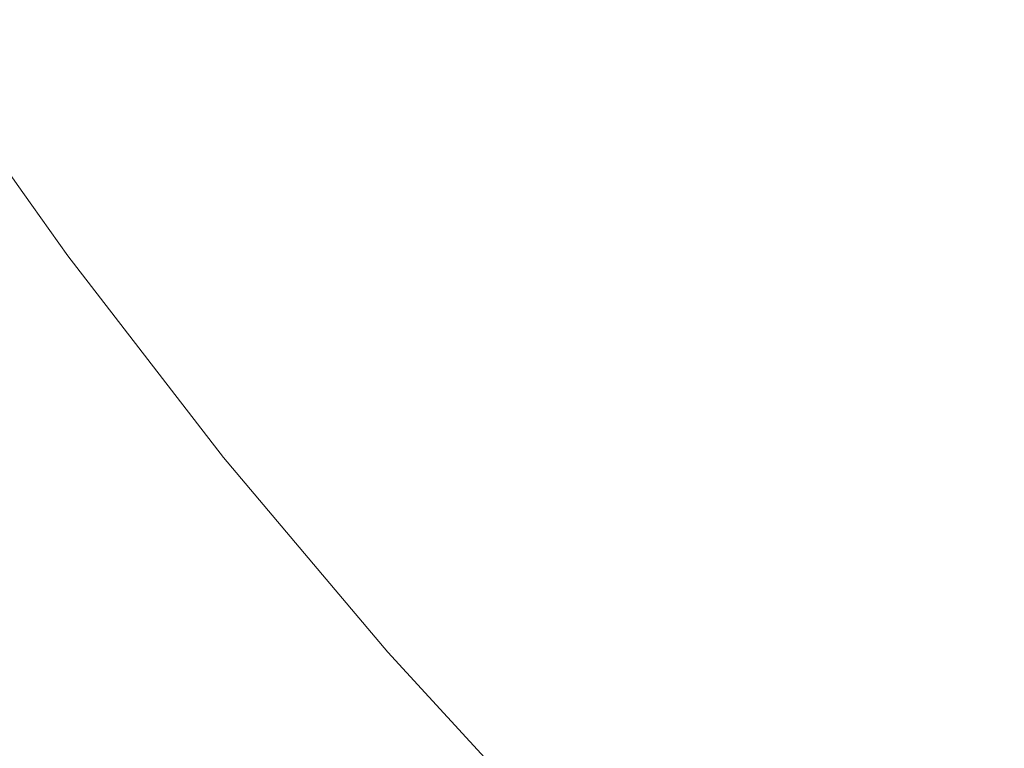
# Model space of a CAD drawing. Header units: centimetres. Extents: x -26 to 27.3, y 37.2 to 39.
# Tile 7 of 256: x -25.9409 to -25.9245, y 37.2324 to 37.2446. Entities that reach past the tile are written whole.
import ezdxf

# ---------------------------------------------------------------- set-up
doc = ezdxf.new("R2010")
doc.units = ezdxf.units.CM
doc.header["$LTSCALE"] = 2.54
doc.layers.add('Lucido design-1', color=7, linetype='Continuous')

# ---------------------------------------------------------------- blocks, each defined once
blk = doc.blocks.new('Gruppo-6-1')
at = {"color": 7, "linetype": 'Continuous', "lineweight": 9}
for points, invisible_edges in [([(-25.933607, 37.245475, -349.343202), (-25.93586, 37.24866, -349.343202), (-25.93716, 37.247781, -349.347077), (-25.934869, 37.244542, -349.347077)], 15), ([(-25.933607, 37.245475, -373.309965), (-25.93586, 37.24866, -373.309965), (-25.93716, 37.247781, -373.31384), (-25.934869, 37.244542, -373.31384)], 15), ([(-25.935723, 37.243911, -350.015332), (-25.93804, 37.247186, -350.015332), (-25.93686, 37.247984, -350.019194), (-25.934578, 37.244758, -350.019194)], 15), ([(-25.935723, 37.243911, -373.982095), (-25.93804, 37.247186, -373.982095), (-25.93686, 37.247984, -373.985957), (-25.934578, 37.244758, -373.985957)], 15), ([(-25.934869, 37.244542, -349.347077), (-25.93716, 37.247781, -349.347077), (-25.938324, 37.246994, -349.35101), (-25.935998, 37.243707, -349.35101)], 15), ([(-25.934869, 37.244542, -373.31384), (-25.93716, 37.247781, -373.31384), (-25.938324, 37.246994, -373.317773), (-25.935998, 37.243707, -373.317773)], 15), ([(-25.929582, 37.243713, -350.026716), (-25.931913, 37.246728, -350.026716), (-25.930399, 37.247848, -350.030363), (-25.928117, 37.244896, -350.030363)], 15), ([(-25.929582, 37.243713, -373.993479), (-25.931913, 37.246728, -373.993479), (-25.930399, 37.247848, -373.997126), (-25.928117, 37.244896, -373.997126)], 15), ([(-25.928404, 37.244665, -349.335655), (-25.930695, 37.247629, -349.335655), (-25.932215, 37.246505, -349.339392), (-25.929875, 37.243477, -349.339392)], 15), ([(-25.928404, 37.244665, -373.302418), (-25.930695, 37.247629, -373.302418), (-25.932215, 37.246505, -373.306155), (-25.929875, 37.243477, -373.306155)], 15), ([(-25.924188, 37.243385, -350.033928), (-25.926538, 37.246172, -350.033928), (-25.924847, 37.247536, -350.037403), (-25.922557, 37.24482, -350.037403)], 15), ([(-25.924188, 37.243385, -374.000691), (-25.926538, 37.246172, -374.000691), (-25.924847, 37.247536, -374.004166), (-25.922557, 37.24482, -374.004166)], 15), ([(-25.922798, 37.244608, -349.328425), (-25.925097, 37.247335, -349.328425), (-25.92681, 37.245952, -349.331997), (-25.924451, 37.243154, -349.331997)], 15), ([(-25.922798, 37.244608, -373.295188), (-25.925097, 37.247335, -373.295188), (-25.92681, 37.245952, -373.29876), (-25.924451, 37.243154, -373.29876)], 15), ([(-25.93674, 37.243158, -350.011411), (-25.939088, 37.246478, -350.011411), (-25.93804, 37.247186, -350.015332), (-25.935723, 37.243911, -350.015332)], 15), ([(-25.93674, 37.243158, -373.978174), (-25.939088, 37.246478, -373.978174), (-25.93804, 37.247186, -373.982095), (-25.935723, 37.243911, -373.982095)], 15), ([(-25.935998, 37.243707, -349.35101), (-25.938324, 37.246994, -349.35101), (-25.939349, 37.246301, -349.354995), (-25.936994, 37.242971, -349.354995)], 15), ([(-25.935998, 37.243707, -373.317773), (-25.938324, 37.246994, -373.317773), (-25.939349, 37.246301, -373.321758), (-25.936994, 37.242971, -373.321758)], 15), ([(-25.930931, 37.242624, -350.02299), (-25.933307, 37.245697, -350.02299), (-25.931913, 37.246728, -350.026716), (-25.929582, 37.243713, -350.026716)], 15), ([(-25.930931, 37.242624, -373.989753), (-25.933307, 37.245697, -373.989753), (-25.931913, 37.246728, -373.993479), (-25.929582, 37.243713, -373.993479)], 15), ([(-25.937628, 37.242502, -350.007438), (-25.940002, 37.24586, -350.007438), (-25.939088, 37.246478, -350.011411), (-25.93674, 37.243158, -350.011411)], 15), ([(-25.937628, 37.242502, -373.974201), (-25.940002, 37.24586, -373.974201), (-25.939088, 37.246478, -373.978174), (-25.93674, 37.243158, -373.978174)], 15), ([(-25.929875, 37.243477, -349.339392), (-25.932215, 37.246505, -349.339392), (-25.933607, 37.245475, -349.343202), (-25.931222, 37.242389, -349.343202)], 15), ([(-25.929875, 37.243477, -373.306155), (-25.932215, 37.246505, -373.306155), (-25.933607, 37.245475, -373.309965), (-25.931222, 37.242389, -373.309965)], 15), ([(-25.936994, 37.242971, -349.354995), (-25.939349, 37.246301, -349.354995), (-25.940236, 37.245702, -349.359025), (-25.937854, 37.242334, -349.359025)], 15), ([(-25.936994, 37.242971, -373.321758), (-25.939349, 37.246301, -373.321758), (-25.940236, 37.245702, -373.325788), (-25.937854, 37.242334, -373.325788)], 15), ([(-25.925712, 37.242044, -350.030363), (-25.928117, 37.244896, -350.030363), (-25.926538, 37.246172, -350.033928), (-25.924188, 37.243385, -350.033928)], 15), ([(-25.925712, 37.242044, -373.997126), (-25.928117, 37.244896, -373.997126), (-25.926538, 37.246172, -374.000691), (-25.924188, 37.243385, -374.000691)], 15), ([(-25.924451, 37.243154, -349.331997), (-25.92681, 37.245952, -349.331997), (-25.928404, 37.244665, -349.335655), (-25.925988, 37.241801, -349.335655)], 15), ([(-25.924451, 37.243154, -373.29876), (-25.92681, 37.245952, -373.29876), (-25.928404, 37.244665, -373.302418), (-25.925988, 37.241801, -373.302418)], 15), ([(-25.938383, 37.241943, -350.00342), (-25.940781, 37.245334, -350.00342), (-25.940002, 37.24586, -350.007438), (-25.937628, 37.242502, -350.007438)], 15), ([(-25.938383, 37.241943, -373.970183), (-25.940781, 37.245334, -373.970183), (-25.940002, 37.24586, -373.974201), (-25.937628, 37.242502, -373.974201)], 15), ([(-25.937854, 37.242334, -349.359025), (-25.940236, 37.245702, -349.359025), (-25.940982, 37.245198, -349.363092), (-25.938578, 37.241799, -349.363092)], 15), ([(-25.937854, 37.242334, -373.325788), (-25.940236, 37.245702, -373.325788), (-25.940982, 37.245198, -373.329855), (-25.938578, 37.241799, -373.329855)], 15), ([(-25.932161, 37.241631, -350.019194), (-25.934578, 37.244758, -350.019194), (-25.933307, 37.245697, -350.02299), (-25.930931, 37.242624, -350.02299)], 15), ([(-25.932161, 37.241631, -373.985957), (-25.934578, 37.244758, -373.985957), (-25.933307, 37.245697, -373.989753), (-25.930931, 37.242624, -373.989753)], 15), ([(-25.931222, 37.242389, -349.343202), (-25.933607, 37.245475, -349.343202), (-25.934869, 37.244542, -349.347077), (-25.932443, 37.241403, -349.347077)], 15), ([(-25.931222, 37.242389, -373.309965), (-25.933607, 37.245475, -373.309965), (-25.934869, 37.244542, -373.31384), (-25.932443, 37.241403, -373.31384)], 15), ([(-25.939005, 37.241483, -349.999363), (-25.941422, 37.244901, -349.999363), (-25.940781, 37.245334, -350.00342), (-25.938383, 37.241943, -350.00342)], 15), ([(-25.939005, 37.241483, -373.966126), (-25.941422, 37.244901, -373.966126), (-25.940781, 37.245334, -373.970183), (-25.938383, 37.241943, -373.970183)], 15), ([(-25.938578, 37.241799, -349.363092), (-25.940982, 37.245198, -349.363092), (-25.941586, 37.244789, -349.367189), (-25.939165, 37.241365, -349.367189)], 15), ([(-25.938578, 37.241799, -373.329855), (-25.940982, 37.245198, -373.329855), (-25.941586, 37.244789, -373.333952), (-25.939165, 37.241365, -373.333952)], 15), ([(-25.939492, 37.241123, -349.995273), (-25.941924, 37.244561, -349.995273), (-25.941422, 37.244901, -349.999363), (-25.939005, 37.241483, -349.999363)], 15), ([(-25.939492, 37.241123, -373.962036), (-25.941924, 37.244561, -373.962036), (-25.941422, 37.244901, -373.966126), (-25.939005, 37.241483, -373.966126)], 15), ([(-25.927126, 37.240799, -350.026716), (-25.929582, 37.243713, -350.026716), (-25.928117, 37.244896, -350.030363), (-25.925712, 37.242044, -350.030363)], 15), ([(-25.927126, 37.240799, -373.993479), (-25.929582, 37.243713, -373.993479), (-25.928117, 37.244896, -373.997126), (-25.925712, 37.242044, -373.997126)], 15), ([(-25.939165, 37.241365, -349.367189), (-25.941586, 37.244789, -349.367189), (-25.942049, 37.244477, -349.37131), (-25.939613, 37.241033, -349.37131)], 15), ([(-25.939165, 37.241365, -373.333952), (-25.941586, 37.244789, -373.333952), (-25.942049, 37.244477, -373.338073), (-25.939613, 37.241033, -373.338073)], 15), ([(-25.933269, 37.240736, -350.015332), (-25.935723, 37.243911, -350.015332), (-25.934578, 37.244758, -350.019194), (-25.932161, 37.241631, -350.019194)], 15), ([(-25.933269, 37.240736, -373.982095), (-25.935723, 37.243911, -373.982095), (-25.934578, 37.244758, -373.985957), (-25.932161, 37.241631, -373.985957)], 15), ([(-25.925988, 37.241801, -349.335655), (-25.928404, 37.244665, -349.335655), (-25.929875, 37.243477, -349.339392), (-25.927408, 37.240551, -349.339392)], 15), ([(-25.925988, 37.241801, -373.302418), (-25.928404, 37.244665, -373.302418), (-25.929875, 37.243477, -373.306155), (-25.927408, 37.240551, -373.306155)], 15), ([(-25.939613, 37.241033, -349.37131), (-25.942049, 37.244477, -349.37131), (-25.942368, 37.244261, -349.375446), (-25.939924, 37.240804, -349.375446)], 15), ([(-25.939613, 37.241033, -373.338073), (-25.942049, 37.244477, -373.338073), (-25.942368, 37.244261, -373.342209), (-25.939924, 37.240804, -373.342209)], 15), ([(-25.939843, 37.240864, -349.991159), (-25.942285, 37.244317, -349.991159), (-25.941924, 37.244561, -349.995273), (-25.939492, 37.241123, -349.995273)], 15), ([(-25.939843, 37.240864, -373.957922), (-25.942285, 37.244317, -373.957922), (-25.941924, 37.244561, -373.962036), (-25.939492, 37.241123, -373.962036)], 15), ([(-25.932443, 37.241403, -349.347077), (-25.934869, 37.244542, -349.347077), (-25.935998, 37.243707, -349.35101), (-25.933536, 37.240521, -349.35101)], 15), ([(-25.932443, 37.241403, -373.31384), (-25.934869, 37.244542, -373.31384), (-25.935998, 37.243707, -373.317773), (-25.933536, 37.240521, -373.317773)], 15), ([(-25.940057, 37.240705, -349.987027), (-25.942506, 37.244168, -349.987027), (-25.942285, 37.244317, -349.991159), (-25.939843, 37.240864, -349.991159)], 15), ([(-25.940057, 37.240705, -373.95379), (-25.942506, 37.244168, -373.95379), (-25.942285, 37.244317, -373.957922), (-25.939843, 37.240864, -373.957922)], 15), ([(-25.940882, 37.241708, -349.982667), (-25.942585, 37.244115, -349.982667), (-25.942506, 37.244168, -349.987027), (-25.940057, 37.240705, -349.987027)], 14), ([(-25.940882, 37.241708, -373.94943), (-25.942585, 37.244115, -373.94943), (-25.942506, 37.244168, -373.95379), (-25.940057, 37.240705, -373.95379)], 14), ([(-25.939924, 37.240804, -349.375446), (-25.942368, 37.244261, -349.375446), (-25.942545, 37.244141, -349.379592), (-25.940095, 37.240677, -349.379592)], 15), ([(-25.939924, 37.240804, -373.342209), (-25.942368, 37.244261, -373.342209), (-25.942545, 37.244141, -373.346355), (-25.940095, 37.240677, -373.346355)], 15), ([(-25.940095, 37.240677, -349.379592), (-25.942545, 37.244141, -349.379592), (-25.942585, 37.244115, -349.382667), (-25.940882, 37.241708, -349.382667)], 11), ([(-25.940095, 37.240677, -373.346355), (-25.942545, 37.244141, -373.346355), (-25.942585, 37.244115, -373.34943), (-25.940882, 37.241708, -373.34943)], 11), ([(-25.942585, 37.244115, -349.982667), (-25.940882, 37.241708, -349.982667), (-25.940882, 37.241708, -349.382667), (-25.942585, 37.244115, -349.382667)], 10), ([(-25.942585, 37.244115, -373.94943), (-25.940882, 37.241708, -373.94943), (-25.940882, 37.241708, -373.34943), (-25.942585, 37.244115, -373.34943)], 10), ([(-25.934254, 37.239941, -350.011411), (-25.93674, 37.243158, -350.011411), (-25.935723, 37.243911, -350.015332), (-25.933269, 37.240736, -350.015332)], 15), ([(-25.934254, 37.239941, -373.978174), (-25.93674, 37.243158, -373.978174), (-25.935723, 37.243911, -373.982095), (-25.933269, 37.240736, -373.982095)], 15), ([(-25.933536, 37.240521, -349.35101), (-25.935998, 37.243707, -349.35101), (-25.936994, 37.242971, -349.354995), (-25.934499, 37.239743, -349.354995)], 15), ([(-25.933536, 37.240521, -373.317773), (-25.935998, 37.243707, -373.317773), (-25.936994, 37.242971, -373.321758), (-25.934499, 37.239743, -373.321758)], 15), ([(-25.928427, 37.239654, -350.02299), (-25.930931, 37.242624, -350.02299), (-25.929582, 37.243713, -350.026716), (-25.927126, 37.240799, -350.026716)], 15), ([(-25.928427, 37.239654, -373.989753), (-25.930931, 37.242624, -373.989753), (-25.929582, 37.243713, -373.993479), (-25.927126, 37.240799, -373.993479)], 15), ([(-25.927408, 37.240551, -349.339392), (-25.929875, 37.243477, -349.339392), (-25.931222, 37.242389, -349.343202), (-25.928708, 37.239407, -349.343202)], 15), ([(-25.927408, 37.240551, -373.306155), (-25.929875, 37.243477, -373.306155), (-25.931222, 37.242389, -373.309965), (-25.928708, 37.239407, -373.309965)], 15), ([(-25.923188, 37.239296, -350.030363), (-25.925712, 37.242044, -350.030363), (-25.924188, 37.243385, -350.033928), (-25.921722, 37.240701, -350.033928)], 15), ([(-25.923188, 37.239296, -373.997126), (-25.925712, 37.242044, -373.997126), (-25.924188, 37.243385, -374.000691), (-25.921722, 37.240701, -374.000691)], 15), ([(-25.935112, 37.239248, -350.007438), (-25.937628, 37.242502, -350.007438), (-25.93674, 37.243158, -350.011411), (-25.934254, 37.239941, -350.011411)], 15), ([(-25.935112, 37.239248, -373.974201), (-25.937628, 37.242502, -373.974201), (-25.93674, 37.243158, -373.978174), (-25.934254, 37.239941, -373.978174)], 15), ([(-25.921975, 37.240458, -349.331997), (-25.924451, 37.243154, -349.331997), (-25.925988, 37.241801, -349.335655), (-25.923454, 37.239041, -349.335655)], 15), ([(-25.921975, 37.240458, -373.29876), (-25.924451, 37.243154, -373.29876), (-25.925988, 37.241801, -373.302418), (-25.923454, 37.239041, -373.302418)], 15), ([(-25.934499, 37.239743, -349.354995), (-25.936994, 37.242971, -349.354995), (-25.937854, 37.242334, -349.359025), (-25.935332, 37.239071, -349.359025)], 15), ([(-25.934499, 37.239743, -373.321758), (-25.936994, 37.242971, -373.321758), (-25.937854, 37.242334, -373.325788), (-25.935332, 37.239071, -373.325788)], 15), ([(-25.929614, 37.23861, -350.019194), (-25.932161, 37.241631, -350.019194), (-25.930931, 37.242624, -350.02299), (-25.928427, 37.239654, -350.02299)], 15), ([(-25.929614, 37.23861, -373.985957), (-25.932161, 37.241631, -373.985957), (-25.930931, 37.242624, -373.989753), (-25.928427, 37.239654, -373.989753)], 15), ([(-25.935843, 37.238658, -350.00342), (-25.938383, 37.241943, -350.00342), (-25.937628, 37.242502, -350.007438), (-25.935112, 37.239248, -350.007438)], 15), ([(-25.935843, 37.238658, -373.970183), (-25.938383, 37.241943, -373.970183), (-25.937628, 37.242502, -373.974201), (-25.935112, 37.239248, -373.974201)], 15), ([(-25.928708, 37.239407, -349.343202), (-25.931222, 37.242389, -349.343202), (-25.932443, 37.241403, -349.347077), (-25.929886, 37.23837, -349.347077)], 15), ([(-25.928708, 37.239407, -373.309965), (-25.931222, 37.242389, -373.309965), (-25.932443, 37.241403, -373.31384), (-25.929886, 37.23837, -373.31384)], 15), ([(-25.935332, 37.239071, -349.359025), (-25.937854, 37.242334, -349.359025), (-25.938578, 37.241799, -349.363092), (-25.936032, 37.238505, -349.363092)], 15), ([(-25.935332, 37.239071, -373.325788), (-25.937854, 37.242334, -373.325788), (-25.938578, 37.241799, -373.329855), (-25.936032, 37.238505, -373.329855)], 15), ([(-25.924548, 37.237993, -350.026716), (-25.927126, 37.240799, -350.026716), (-25.925712, 37.242044, -350.030363), (-25.923188, 37.239296, -350.030363)], 15), ([(-25.924548, 37.237993, -373.993479), (-25.927126, 37.240799, -373.993479), (-25.925712, 37.242044, -373.997126), (-25.923188, 37.239296, -373.997126)], 15), ([(-25.936445, 37.238172, -349.999363), (-25.939005, 37.241483, -349.999363), (-25.938383, 37.241943, -350.00342), (-25.935843, 37.238658, -350.00342)], 15), ([(-25.936445, 37.238172, -373.966126), (-25.939005, 37.241483, -373.966126), (-25.938383, 37.241943, -373.970183), (-25.935843, 37.238658, -373.970183)], 15), ([(-25.940882, 37.241708, -349.382667), (-25.940133, 37.240649, -349.382667), (-25.940095, 37.240677, -349.379592)], 10), ([(-25.940133, 37.240649, -349.382667), (-25.940882, 37.241708, -349.382667), (-25.940882, 37.241708, -349.982667), (-25.940133, 37.240649, -349.982667)], 10), ([(-25.940057, 37.240705, -349.987027), (-25.940133, 37.240649, -349.982667), (-25.940882, 37.241708, -349.982667)], 9), ([(-25.940882, 37.241708, -373.34943), (-25.940133, 37.240649, -373.34943), (-25.940095, 37.240677, -373.346355)], 10), ([(-25.940133, 37.240649, -373.34943), (-25.940882, 37.241708, -373.34943), (-25.940882, 37.241708, -373.94943), (-25.940133, 37.240649, -373.94943)], 10), ([(-25.940057, 37.240705, -373.95379), (-25.940133, 37.240649, -373.94943), (-25.940882, 37.241708, -373.94943)], 9), ([(-25.936032, 37.238505, -349.363092), (-25.938578, 37.241799, -349.363092), (-25.939165, 37.241365, -349.367189), (-25.9366, 37.238047, -349.367189)], 15), ([(-25.936032, 37.238505, -373.329855), (-25.938578, 37.241799, -373.329855), (-25.939165, 37.241365, -373.333952), (-25.9366, 37.238047, -373.333952)], 15), ([(-25.923454, 37.239041, -349.335655), (-25.925988, 37.241801, -349.335655), (-25.927408, 37.240551, -349.339392), (-25.924819, 37.237733, -349.339392)], 15), ([(-25.923454, 37.239041, -373.302418), (-25.925988, 37.241801, -373.302418), (-25.927408, 37.240551, -373.306155), (-25.924819, 37.237733, -373.306155)], 15), ([(-25.930683, 37.237669, -350.015332), (-25.933269, 37.240736, -350.015332), (-25.932161, 37.241631, -350.019194), (-25.929614, 37.23861, -350.019194)], 15), ([(-25.930683, 37.237669, -373.982095), (-25.933269, 37.240736, -373.982095), (-25.932161, 37.241631, -373.985957), (-25.929614, 37.23861, -373.985957)], 15), ([(-25.9366, 37.238047, -349.367189), (-25.939165, 37.241365, -349.367189), (-25.939613, 37.241033, -349.37131), (-25.937034, 37.237696, -349.37131)], 15), ([(-25.9366, 37.238047, -373.333952), (-25.939165, 37.241365, -373.333952), (-25.939613, 37.241033, -373.338073), (-25.937034, 37.237696, -373.338073)], 15), ([(-25.936917, 37.237791, -349.995273), (-25.939492, 37.241123, -349.995273), (-25.939005, 37.241483, -349.999363), (-25.936445, 37.238172, -349.999363)], 15), ([(-25.936917, 37.237791, -373.962036), (-25.939492, 37.241123, -373.962036), (-25.939005, 37.241483, -373.966126), (-25.936445, 37.238172, -373.966126)], 15), ([(-25.929886, 37.23837, -349.347077), (-25.932443, 37.241403, -349.347077), (-25.933536, 37.240521, -349.35101), (-25.93094, 37.237442, -349.35101)], 15), ([(-25.929886, 37.23837, -373.31384), (-25.932443, 37.241403, -373.31384), (-25.933536, 37.240521, -373.317773), (-25.93094, 37.237442, -373.317773)], 15), ([(-25.937034, 37.237696, -349.37131), (-25.939613, 37.241033, -349.37131), (-25.939924, 37.240804, -349.375446), (-25.937334, 37.237454, -349.375446)], 15), ([(-25.937034, 37.237696, -373.338073), (-25.939613, 37.241033, -373.338073), (-25.939924, 37.240804, -373.342209), (-25.937334, 37.237454, -373.342209)], 15), ([(-25.937256, 37.237517, -349.991159), (-25.939843, 37.240864, -349.991159), (-25.939492, 37.241123, -349.995273), (-25.936917, 37.237791, -349.995273)], 15), ([(-25.937256, 37.237517, -373.957922), (-25.939843, 37.240864, -373.957922), (-25.939492, 37.241123, -373.962036), (-25.936917, 37.237791, -373.962036)], 15), ([(-25.938405, 37.238412, -349.982667), (-25.940133, 37.240649, -349.982667), (-25.940057, 37.240705, -349.987027), (-25.937463, 37.23735, -349.987027)], 14), ([(-25.938405, 37.238412, -373.94943), (-25.940133, 37.240649, -373.94943), (-25.940057, 37.240705, -373.95379), (-25.937463, 37.23735, -373.95379)], 14), ([(-25.937334, 37.237454, -349.375446), (-25.939924, 37.240804, -349.375446), (-25.940095, 37.240677, -349.379592), (-25.9375, 37.23732, -349.379592)], 15), ([(-25.937334, 37.237454, -373.342209), (-25.939924, 37.240804, -373.342209), (-25.940095, 37.240677, -373.346355), (-25.9375, 37.23732, -373.346355)], 15), ([(-25.937463, 37.23735, -349.987027), (-25.940057, 37.240705, -349.987027), (-25.939843, 37.240864, -349.991159), (-25.937256, 37.237517, -349.991159)], 15), ([(-25.937463, 37.23735, -373.95379), (-25.940057, 37.240705, -373.95379), (-25.939843, 37.240864, -373.957922), (-25.937256, 37.237517, -373.957922)], 15), ([(-25.931633, 37.236833, -350.011411), (-25.934254, 37.239941, -350.011411), (-25.933269, 37.240736, -350.015332), (-25.930683, 37.237669, -350.015332)], 15), ([(-25.931633, 37.236833, -373.978174), (-25.934254, 37.239941, -373.978174), (-25.933269, 37.240736, -373.982095), (-25.930683, 37.237669, -373.982095)], 15), ([(-25.9258, 37.236793, -350.02299), (-25.928427, 37.239654, -350.02299), (-25.927126, 37.240799, -350.026716), (-25.924548, 37.237993, -350.026716)], 15), ([(-25.9258, 37.236793, -373.989753), (-25.928427, 37.239654, -373.989753), (-25.927126, 37.240799, -373.993479), (-25.924548, 37.237993, -373.993479)], 15), ([(-25.9375, 37.23732, -349.379592), (-25.940095, 37.240677, -349.379592), (-25.940133, 37.240649, -349.382667), (-25.938405, 37.238412, -349.382667)], 11), ([(-25.9375, 37.23732, -373.346355), (-25.940095, 37.240677, -373.346355), (-25.940133, 37.240649, -373.34943), (-25.938405, 37.238412, -373.34943)], 11), ([(-25.940133, 37.240649, -349.982667), (-25.938405, 37.238412, -349.982667), (-25.938405, 37.238412, -349.382667), (-25.940133, 37.240649, -349.382667)], 10), ([(-25.940133, 37.240649, -373.94943), (-25.938405, 37.238412, -373.94943), (-25.938405, 37.238412, -373.34943), (-25.940133, 37.240649, -373.34943)], 10), ([(-25.924819, 37.237733, -349.339392), (-25.927408, 37.240551, -349.339392), (-25.928708, 37.239407, -349.343202), (-25.926069, 37.236534, -349.343202)], 15), ([(-25.924819, 37.237733, -373.306155), (-25.927408, 37.240551, -373.306155), (-25.928708, 37.239407, -373.309965), (-25.926069, 37.236534, -373.309965)], 15), ([(-25.93094, 37.237442, -349.35101), (-25.933536, 37.240521, -349.35101), (-25.934499, 37.239743, -349.354995), (-25.93187, 37.236624, -349.354995)], 15), ([(-25.93094, 37.237442, -373.317773), (-25.933536, 37.240521, -373.317773), (-25.934499, 37.239743, -373.321758), (-25.93187, 37.236624, -373.321758)], 15), ([(-25.932461, 37.236104, -350.007438), (-25.935112, 37.239248, -350.007438), (-25.934254, 37.239941, -350.011411), (-25.931633, 37.236833, -350.011411)], 15), ([(-25.932461, 37.236104, -373.974201), (-25.935112, 37.239248, -373.974201), (-25.934254, 37.239941, -373.978174), (-25.931633, 37.236833, -373.978174)], 15), ([(-25.93187, 37.236624, -349.354995), (-25.934499, 37.239743, -349.354995), (-25.935332, 37.239071, -349.359025), (-25.932673, 37.235917, -349.359025)], 15), ([(-25.93187, 37.236624, -373.321758), (-25.934499, 37.239743, -373.321758), (-25.935332, 37.239071, -373.325788), (-25.932673, 37.235917, -373.325788)], 15), ([(-25.926941, 37.235699, -350.019194), (-25.929614, 37.23861, -350.019194), (-25.928427, 37.239654, -350.02299), (-25.9258, 37.236793, -350.02299)], 15), ([(-25.926941, 37.235699, -373.985957), (-25.929614, 37.23861, -373.985957), (-25.928427, 37.239654, -373.989753), (-25.9258, 37.236793, -373.989753)], 15), ([(-25.926069, 37.236534, -349.343202), (-25.928708, 37.239407, -349.343202), (-25.929886, 37.23837, -349.347077), (-25.927202, 37.235449, -349.347077)], 15), ([(-25.926069, 37.236534, -373.309965), (-25.928708, 37.239407, -373.309965), (-25.929886, 37.23837, -373.31384), (-25.927202, 37.235449, -373.31384)], 15), ([(-25.933167, 37.235483, -350.00342), (-25.935843, 37.238658, -350.00342), (-25.935112, 37.239248, -350.007438), (-25.932461, 37.236104, -350.007438)], 15), ([(-25.933167, 37.235483, -373.970183), (-25.935843, 37.238658, -373.970183), (-25.935112, 37.239248, -373.974201), (-25.932461, 37.236104, -373.974201)], 15), ([(-25.921853, 37.235298, -350.026716), (-25.924548, 37.237993, -350.026716), (-25.923188, 37.239296, -350.030363), (-25.92055, 37.236658, -350.030363)], 15), ([(-25.921853, 37.235298, -373.993479), (-25.924548, 37.237993, -373.993479), (-25.923188, 37.239296, -373.997126), (-25.92055, 37.236658, -373.997126)], 15), ([(-25.932673, 37.235917, -349.359025), (-25.935332, 37.239071, -349.359025), (-25.936032, 37.238505, -349.363092), (-25.933349, 37.235323, -349.363092)], 15), ([(-25.932673, 37.235917, -373.325788), (-25.935332, 37.239071, -373.325788), (-25.936032, 37.238505, -373.329855), (-25.933349, 37.235323, -373.329855)], 15), ([(-25.920805, 37.236392, -349.335655), (-25.923454, 37.239041, -349.335655), (-25.924819, 37.237733, -349.339392), (-25.922113, 37.235026, -349.339392)], 15), ([(-25.920805, 37.236392, -373.302418), (-25.923454, 37.239041, -373.302418), (-25.924819, 37.237733, -373.306155), (-25.922113, 37.235026, -373.306155)], 15), ([(-25.933747, 37.234972, -349.999363), (-25.936445, 37.238172, -349.999363), (-25.935843, 37.238658, -350.00342), (-25.933167, 37.235483, -350.00342)], 15), ([(-25.933747, 37.234972, -373.966126), (-25.936445, 37.238172, -373.966126), (-25.935843, 37.238658, -373.970183), (-25.933167, 37.235483, -373.970183)], 15), ([(-25.927969, 37.234714, -350.015332), (-25.930683, 37.237669, -350.015332), (-25.929614, 37.23861, -350.019194), (-25.926941, 37.235699, -350.019194)], 15), ([(-25.927969, 37.234714, -373.982095), (-25.930683, 37.237669, -373.982095), (-25.929614, 37.23861, -373.985957), (-25.926941, 37.235699, -373.985957)], 15), ([(-25.938405, 37.238412, -349.382667), (-25.937537, 37.23729, -349.382667), (-25.9375, 37.23732, -349.379592)], 10), ([(-25.937537, 37.23729, -349.382667), (-25.938405, 37.238412, -349.382667), (-25.938405, 37.238412, -349.982667), (-25.937537, 37.23729, -349.982667)], 10), ([(-25.937463, 37.23735, -349.987027), (-25.937537, 37.23729, -349.982667), (-25.938405, 37.238412, -349.982667)], 9), ([(-25.938405, 37.238412, -373.34943), (-25.937537, 37.23729, -373.34943), (-25.9375, 37.23732, -373.346355)], 10), ([(-25.937537, 37.23729, -373.34943), (-25.938405, 37.238412, -373.34943), (-25.938405, 37.238412, -373.94943), (-25.937537, 37.23729, -373.94943)], 10), ([(-25.937463, 37.23735, -373.95379), (-25.937537, 37.23729, -373.94943), (-25.938405, 37.238412, -373.94943)], 9), ([(-25.933349, 37.235323, -349.363092), (-25.936032, 37.238505, -349.363092), (-25.9366, 37.238047, -349.367189), (-25.933896, 37.234841, -349.367189)], 15), ([(-25.933349, 37.235323, -373.329855), (-25.936032, 37.238505, -373.329855), (-25.9366, 37.238047, -373.333952), (-25.933896, 37.234841, -373.333952)], 15), ([(-25.927202, 37.235449, -349.347077), (-25.929886, 37.23837, -349.347077), (-25.93094, 37.237442, -349.35101), (-25.928216, 37.234477, -349.35101)], 15), ([(-25.927202, 37.235449, -373.31384), (-25.929886, 37.23837, -373.31384), (-25.93094, 37.237442, -373.317773), (-25.928216, 37.234477, -373.317773)], 15), ([(-25.934202, 37.234572, -349.995273), (-25.936917, 37.237791, -349.995273), (-25.936445, 37.238172, -349.999363), (-25.933747, 37.234972, -349.999363)], 15), ([(-25.934202, 37.234572, -373.962036), (-25.936917, 37.237791, -373.962036), (-25.936445, 37.238172, -373.966126), (-25.933747, 37.234972, -373.966126)], 15), ([(-25.933896, 37.234841, -349.367189), (-25.9366, 37.238047, -349.367189), (-25.937034, 37.237696, -349.37131), (-25.934315, 37.234472, -349.37131)], 15), ([(-25.933896, 37.234841, -373.333952), (-25.9366, 37.238047, -373.333952), (-25.937034, 37.237696, -373.338073), (-25.934315, 37.234472, -373.338073)], 15), ([(-25.923053, 37.234046, -350.02299), (-25.9258, 37.236793, -350.02299), (-25.924548, 37.237993, -350.026716), (-25.921853, 37.235298, -350.026716)], 15), ([(-25.923053, 37.234046, -373.989753), (-25.9258, 37.236793, -373.989753), (-25.924548, 37.237993, -373.993479), (-25.921853, 37.235298, -373.993479)], 15), ([(-25.93453, 37.234283, -349.991159), (-25.937256, 37.237517, -349.991159), (-25.936917, 37.237791, -349.995273), (-25.934202, 37.234572, -349.995273)], 15), ([(-25.93453, 37.234283, -373.957922), (-25.937256, 37.237517, -373.957922), (-25.936917, 37.237791, -373.962036), (-25.934202, 37.234572, -373.962036)], 15), ([(-25.934315, 37.234472, -349.37131), (-25.937034, 37.237696, -349.37131), (-25.937334, 37.237454, -349.375446), (-25.934605, 37.234217, -349.375446)], 15), ([(-25.934315, 37.234472, -373.338073), (-25.937034, 37.237696, -373.338073), (-25.937334, 37.237454, -373.342209), (-25.934605, 37.234217, -373.342209)], 15), ([(-25.928882, 37.233838, -350.011411), (-25.931633, 37.236833, -350.011411), (-25.930683, 37.237669, -350.015332), (-25.927969, 37.234714, -350.015332)], 15), ([(-25.928882, 37.233838, -373.978174), (-25.931633, 37.236833, -373.978174), (-25.930683, 37.237669, -373.982095), (-25.927969, 37.234714, -373.982095)], 15), ([(-25.922113, 37.235026, -349.339392), (-25.924819, 37.237733, -349.339392), (-25.926069, 37.236534, -349.343202), (-25.923311, 37.233776, -349.343202)], 15), ([(-25.922113, 37.235026, -373.306155), (-25.924819, 37.237733, -373.306155), (-25.926069, 37.236534, -373.309965), (-25.923311, 37.233776, -373.309965)], 15), ([(-25.934605, 37.234217, -349.375446), (-25.937334, 37.237454, -349.375446), (-25.9375, 37.23732, -349.379592), (-25.934765, 37.234076, -349.379592)], 15), ([(-25.934605, 37.234217, -373.342209), (-25.937334, 37.237454, -373.342209), (-25.9375, 37.23732, -373.346355), (-25.934765, 37.234076, -373.346355)], 15), ([(-25.93473, 37.234107, -349.987027), (-25.937463, 37.23735, -349.987027), (-25.937256, 37.237517, -349.991159), (-25.93453, 37.234283, -349.991159)], 15), ([(-25.93473, 37.234107, -373.95379), (-25.937463, 37.23735, -373.95379), (-25.937256, 37.237517, -373.957922), (-25.93453, 37.234283, -373.957922)], 15), ([(-25.928216, 37.234477, -349.35101), (-25.93094, 37.237442, -349.35101), (-25.93187, 37.236624, -349.354995), (-25.92911, 37.23362, -349.354995)], 15), ([(-25.928216, 37.234477, -373.317773), (-25.93094, 37.237442, -373.317773), (-25.93187, 37.236624, -373.321758), (-25.92911, 37.23362, -373.321758)], 15), ([(-25.93583, 37.235265, -349.982667), (-25.937537, 37.23729, -349.982667), (-25.937463, 37.23735, -349.987027), (-25.93473, 37.234107, -349.987027)], 14), ([(-25.93583, 37.235265, -373.94943), (-25.937537, 37.23729, -373.94943), (-25.937463, 37.23735, -373.95379), (-25.93473, 37.234107, -373.95379)], 14), ([(-25.934765, 37.234076, -349.379592), (-25.9375, 37.23732, -349.379592), (-25.937537, 37.23729, -349.382667), (-25.93583, 37.235265, -349.382667)], 11), ([(-25.934765, 37.234076, -373.346355), (-25.9375, 37.23732, -373.346355), (-25.937537, 37.23729, -373.34943), (-25.93583, 37.235265, -373.34943)], 11), ([(-25.937537, 37.23729, -349.982667), (-25.93583, 37.235265, -349.982667), (-25.93583, 37.235265, -349.382667), (-25.937537, 37.23729, -349.382667)], 10), ([(-25.937537, 37.23729, -373.94943), (-25.93583, 37.235265, -373.94943), (-25.93583, 37.235265, -373.34943), (-25.937537, 37.23729, -373.34943)], 10), ([(-25.929679, 37.233075, -350.007438), (-25.932461, 37.236104, -350.007438), (-25.931633, 37.236833, -350.011411), (-25.928882, 37.233838, -350.011411)], 15), ([(-25.929679, 37.233075, -373.974201), (-25.932461, 37.236104, -373.974201), (-25.931633, 37.236833, -373.978174), (-25.928882, 37.233838, -373.978174)], 15), ([(-25.924146, 37.232905, -350.019194), (-25.926941, 37.235699, -350.019194), (-25.9258, 37.236793, -350.02299), (-25.923053, 37.234046, -350.02299)], 15), ([(-25.924146, 37.232905, -373.985957), (-25.926941, 37.235699, -373.985957), (-25.9258, 37.236793, -373.989753), (-25.923053, 37.234046, -373.989753)], 15), ([(-25.92911, 37.23362, -349.354995), (-25.93187, 37.236624, -349.354995), (-25.932673, 37.235917, -349.359025), (-25.929883, 37.23288, -349.359025)], 15), ([(-25.92911, 37.23362, -373.321758), (-25.93187, 37.236624, -373.321758), (-25.932673, 37.235917, -373.325788), (-25.929883, 37.23288, -373.325788)], 15), ([(-25.923311, 37.233776, -349.343202), (-25.926069, 37.236534, -349.343202), (-25.927202, 37.235449, -349.347077), (-25.924397, 37.232644, -349.347077)], 15), ([(-25.923311, 37.233776, -373.309965), (-25.926069, 37.236534, -373.309965), (-25.927202, 37.235449, -373.31384), (-25.924397, 37.232644, -373.31384)], 15), ([(-25.930357, 37.232425, -350.00342), (-25.933167, 37.235483, -350.00342), (-25.932461, 37.236104, -350.007438), (-25.929679, 37.233075, -350.007438)], 15), ([(-25.930357, 37.232425, -373.970183), (-25.933167, 37.235483, -373.970183), (-25.932461, 37.236104, -373.974201), (-25.929679, 37.233075, -373.974201)], 15), ([(-25.929883, 37.23288, -349.359025), (-25.932673, 37.235917, -349.359025), (-25.933349, 37.235323, -349.363092), (-25.930533, 37.232257, -349.363092)], 15), ([(-25.929883, 37.23288, -373.325788), (-25.932673, 37.235917, -373.325788), (-25.933349, 37.235323, -373.329855), (-25.930533, 37.232257, -373.329855)], 15), ([(-25.925132, 37.231877, -350.015332), (-25.927969, 37.234714, -350.015332), (-25.926941, 37.235699, -350.019194), (-25.924146, 37.232905, -350.019194)], 15), ([(-25.925132, 37.231877, -373.982095), (-25.927969, 37.234714, -373.982095), (-25.926941, 37.235699, -373.985957), (-25.924146, 37.232905, -373.985957)], 15), ([(-25.930916, 37.231889, -349.999363), (-25.933747, 37.234972, -349.999363), (-25.933167, 37.235483, -350.00342), (-25.930357, 37.232425, -350.00342)], 15), ([(-25.930916, 37.231889, -373.966126), (-25.933747, 37.234972, -373.966126), (-25.933167, 37.235483, -373.970183), (-25.930357, 37.232425, -373.970183)], 15), ([(-25.930533, 37.232257, -349.363092), (-25.933349, 37.235323, -349.363092), (-25.933896, 37.234841, -349.367189), (-25.931059, 37.231752, -349.367189)], 15), ([(-25.930533, 37.232257, -373.329855), (-25.933349, 37.235323, -373.329855), (-25.933896, 37.234841, -373.333952), (-25.931059, 37.231752, -373.333952)], 15), ([(-25.924397, 37.232644, -349.347077), (-25.927202, 37.235449, -349.347077), (-25.928216, 37.234477, -349.35101), (-25.925369, 37.231629, -349.35101)], 15), ([(-25.924397, 37.232644, -373.31384), (-25.927202, 37.235449, -373.31384), (-25.928216, 37.234477, -373.317773), (-25.925369, 37.231629, -373.317773)], 15), ([(-25.93583, 37.235265, -349.382667), (-25.934801, 37.234045, -349.382667), (-25.934765, 37.234076, -349.379592)], 10), ([(-25.934801, 37.234045, -349.382667), (-25.93583, 37.235265, -349.382667), (-25.93583, 37.235265, -349.982667), (-25.934801, 37.234045, -349.982667)], 10), ([(-25.93473, 37.234107, -349.987027), (-25.934801, 37.234045, -349.982667), (-25.93583, 37.235265, -349.982667)], 9), ([(-25.93583, 37.235265, -373.34943), (-25.934801, 37.234045, -373.34943), (-25.934765, 37.234076, -373.346355)], 10), ([(-25.934801, 37.234045, -373.34943), (-25.93583, 37.235265, -373.34943), (-25.93583, 37.235265, -373.94943), (-25.934801, 37.234045, -373.94943)], 10), ([(-25.93473, 37.234107, -373.95379), (-25.934801, 37.234045, -373.94943), (-25.93583, 37.235265, -373.94943)], 9), ([(-25.931353, 37.23147, -349.995273), (-25.934202, 37.234572, -349.995273), (-25.933747, 37.234972, -349.999363), (-25.930916, 37.231889, -349.999363)], 15), ([(-25.931353, 37.23147, -373.962036), (-25.934202, 37.234572, -373.962036), (-25.933747, 37.234972, -373.966126), (-25.930916, 37.231889, -373.966126)], 15), ([(-25.931059, 37.231752, -349.367189), (-25.933896, 37.234841, -349.367189), (-25.934315, 37.234472, -349.37131), (-25.931462, 37.231366, -349.37131)], 15), ([(-25.931059, 37.231752, -373.333952), (-25.933896, 37.234841, -373.333952), (-25.934315, 37.234472, -373.338073), (-25.931462, 37.231366, -373.338073)], 15), ([(-25.926007, 37.230963, -350.011411), (-25.928882, 37.233838, -350.011411), (-25.927969, 37.234714, -350.015332), (-25.925132, 37.231877, -350.015332)], 15), ([(-25.926007, 37.230963, -373.978174), (-25.928882, 37.233838, -373.978174), (-25.927969, 37.234714, -373.982095), (-25.925132, 37.231877, -373.982095)], 15), ([(-25.931669, 37.231168, -349.991159), (-25.93453, 37.234283, -349.991159), (-25.934202, 37.234572, -349.995273), (-25.931353, 37.23147, -349.995273)], 15), ([(-25.931669, 37.231168, -373.957922), (-25.93453, 37.234283, -373.957922), (-25.934202, 37.234572, -373.962036), (-25.931353, 37.23147, -373.962036)], 15), ([(-25.925369, 37.231629, -349.35101), (-25.928216, 37.234477, -349.35101), (-25.92911, 37.23362, -349.354995), (-25.926226, 37.230736, -349.354995)], 15), ([(-25.925369, 37.231629, -373.317773), (-25.928216, 37.234477, -373.317773), (-25.92911, 37.23362, -373.321758), (-25.926226, 37.230736, -373.321758)], 15), ([(-25.931462, 37.231366, -349.37131), (-25.934315, 37.234472, -349.37131), (-25.934605, 37.234217, -349.375446), (-25.931741, 37.231099, -349.375446)], 15), ([(-25.931462, 37.231366, -373.338073), (-25.934315, 37.234472, -373.338073), (-25.934605, 37.234217, -373.342209), (-25.931741, 37.231099, -373.342209)], 15), ([(-25.931741, 37.231099, -349.375446), (-25.934605, 37.234217, -349.375446), (-25.934765, 37.234076, -349.379592), (-25.931895, 37.230951, -349.379592)], 15), ([(-25.931741, 37.231099, -373.342209), (-25.934605, 37.234217, -373.342209), (-25.934765, 37.234076, -373.346355), (-25.931895, 37.230951, -373.346355)], 15), ([(-25.931861, 37.230984, -349.987027), (-25.93473, 37.234107, -349.987027), (-25.93453, 37.234283, -349.991159), (-25.931669, 37.231168, -349.991159)], 15), ([(-25.931861, 37.230984, -373.95379), (-25.93473, 37.234107, -373.95379), (-25.93453, 37.234283, -373.957922), (-25.931669, 37.231168, -373.957922)], 15), ([(-25.933126, 37.232221, -349.982667), (-25.934801, 37.234045, -349.982667), (-25.93473, 37.234107, -349.987027), (-25.931861, 37.230984, -349.987027)], 14), ([(-25.933126, 37.232221, -373.94943), (-25.934801, 37.234045, -373.94943), (-25.93473, 37.234107, -373.95379), (-25.931861, 37.230984, -373.95379)], 14), ([(-25.931895, 37.230951, -349.379592), (-25.934765, 37.234076, -349.379592), (-25.934801, 37.234045, -349.382667), (-25.933126, 37.232221, -349.382667)], 11), ([(-25.931895, 37.230951, -373.346355), (-25.934765, 37.234076, -373.346355), (-25.934801, 37.234045, -373.34943), (-25.933126, 37.232221, -373.34943)], 11), ([(-25.934801, 37.234045, -349.982667), (-25.933126, 37.232221, -349.982667), (-25.933126, 37.232221, -349.382667), (-25.934801, 37.234045, -349.382667)], 10), ([(-25.934801, 37.234045, -373.94943), (-25.933126, 37.232221, -373.94943), (-25.933126, 37.232221, -373.34943), (-25.934801, 37.234045, -373.34943)], 10), ([(-25.926771, 37.230167, -350.007438), (-25.929679, 37.233075, -350.007438), (-25.928882, 37.233838, -350.011411), (-25.926007, 37.230963, -350.011411)], 15), ([(-25.926771, 37.230167, -373.974201), (-25.929679, 37.233075, -373.974201), (-25.928882, 37.233838, -373.978174), (-25.926007, 37.230963, -373.978174)], 15), ([(-25.926226, 37.230736, -349.354995), (-25.92911, 37.23362, -349.354995), (-25.929883, 37.23288, -349.359025), (-25.926966, 37.229963, -349.359025)], 15), ([(-25.926226, 37.230736, -373.321758), (-25.92911, 37.23362, -373.321758), (-25.929883, 37.23288, -373.325788), (-25.926966, 37.229963, -373.325788)], 15), ([(-25.927421, 37.229488, -350.00342), (-25.930357, 37.232425, -350.00342), (-25.929679, 37.233075, -350.007438), (-25.926771, 37.230167, -350.007438)], 15), ([(-25.927421, 37.229488, -373.970183), (-25.930357, 37.232425, -373.970183), (-25.929679, 37.233075, -373.974201), (-25.926771, 37.230167, -373.974201)], 15), ([(-25.926966, 37.229963, -349.359025), (-25.929883, 37.23288, -349.359025), (-25.930533, 37.232257, -349.363092), (-25.927589, 37.229313, -349.363092)], 15), ([(-25.926966, 37.229963, -373.325788), (-25.929883, 37.23288, -373.325788), (-25.930533, 37.232257, -373.329855), (-25.927589, 37.229313, -373.329855)], 15), ([(-25.922177, 37.229163, -350.015332), (-25.925132, 37.231877, -350.015332), (-25.924146, 37.232905, -350.019194), (-25.921236, 37.230232, -350.019194)], 15), ([(-25.922177, 37.229163, -373.982095), (-25.925132, 37.231877, -373.982095), (-25.924146, 37.232905, -373.985957), (-25.921236, 37.230232, -373.985957)], 15), ([(-25.921475, 37.22996, -349.347077), (-25.924397, 37.232644, -349.347077), (-25.925369, 37.231629, -349.35101), (-25.922403, 37.228905, -349.35101)], 15), ([(-25.921475, 37.22996, -373.31384), (-25.924397, 37.232644, -373.31384), (-25.925369, 37.231629, -373.317773), (-25.922403, 37.228905, -373.317773)], 15)]:
    blk.add_3dface(points, dxfattribs=dict(at, invisible_edges=invisible_edges))

msp = doc.modelspace()

# ---------------------------------------------------------------- block references
at = {"layer": 'Lucido design-1', "color": 7}
msp.add_blockref('Gruppo-6-1', (0, 0), dxfattribs=at)

doc.saveas('drawing.dxf')
